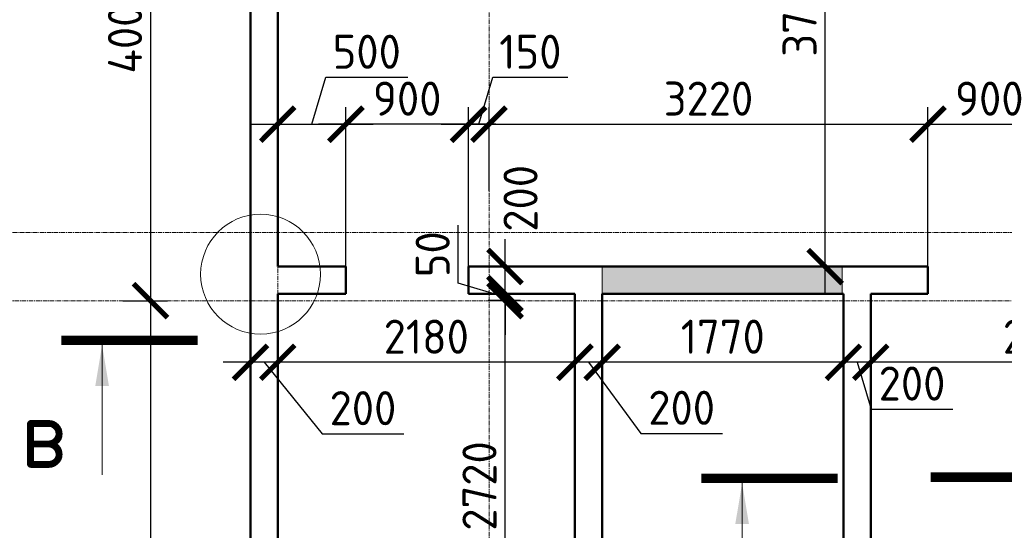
# Model space of a CAD drawing. Header units: millimetres. Extents: x 376598 to 1249954, y -318491 to -22134.
# Tile 48 of 256: x 469109 to 476332, y -121893 to -118148. Entities that reach past the tile are written whole.
import ezdxf

# ---------------------------------------------------------------- set-up
doc = ezdxf.new("R2010")
doc.units = ezdxf.units.MM
doc.linetypes.add('______5', pattern=[1100, 800, -100, 100, -100])
doc.linetypes.add('осевая', pattern=[50.8, 31.75, -6.35, 6.35, -6.35])
for name, color, linetype, lineweight in [('Конструкции 0.5', 5, 'Continuous', 50), ('Надписи', 200, 'Continuous', 18), ('Оси', 40, '______5', 18), ('РАЗМЕРЫ', 1, 'Continuous', 9), ('Узлы', 7, 'Continuous', 0)]:
    doc.layers.add(name, color=color, linetype=linetype, lineweight=lineweight)
doc.styles.add('GOST-2.304_Type-B', font='GOST_Common.ttf')
doc.dimstyles.new('СПДС', dxfattribs={"dimscale": 100, "dimtxt": 2.5, "dimasz": 2.5, "dimexe": 1.25, "dimexo": 0, "dimtad": 1, "dimdec": 0, "dimtxsty": 'GOST-2.304_Type-B', "dimblk": 'ARCHTICK', "dimcen": 2.5, "dimdle": 2, "dimadec": 0, "dimazin": 2, "dimtfac": 0.75, "dimtdec": 0, "dimtmove": 1, "dimatfit": 3, "dimfxl": 1, "dimtolj": 1, "dimarcsym": 1})

# ---------------------------------------------------------------- blocks, each defined once
blk = doc.blocks.new('оси 2.2-2.3')
at = {"layer": 'Оси', "color": 16, "linetype": 'осевая', "lineweight": 0, "transparency": 33554687}
for p, q in [((494304.9, -104267.9), (494304.9, -134893.5)), ((495854.9, -104267.9), (495854.9, -134893.5)), ((468076.3, -109995.4), (524372.9, -109995.4)), ((468653.8, -110495.4), (523696.4, -110495.4))]:
    blk.add_line(p, q, dxfattribs=at)
blk = doc.blocks.new('_ArchTick')
at = {"color": 0, "linetype": 'ByBlock', "const_width": 0.15}
blk.add_lwpolyline([(-0.5, -0.5), (0.5, 0.5)], dxfattribs=at)
blk = doc.blocks.new('*D280')
at = {"layer": 'DEFPOINTS', "color": 0, "lineweight": 0, "transparency": 16777216}
for p in [(470210.3, -116208.7, -160), (469866.9, -120208.7, -360), (470069, -120208.7)]:
    blk.add_point(p, dxfattribs=at)
at = {"layer": 'РАЗМЕРЫ', "color": 0, "lineweight": -2, "transparency": 16777216}
for p, q in [((470069, -116008.7), (470069, -120408.7)), ((470210.3, -116208.7), (469944, -116208.7)), ((469866.9, -120208.7), (470194, -120208.7))]:
    blk.add_line(p, q, dxfattribs=at)
at = {"layer": 'РАЗМЕРЫ', "color": 0, "lineweight": -2, "transparency": 16777216, "xscale": 250, "yscale": 250, "zscale": 250}
for p, rotation in [((470069, -116208.7), 90), ((470069, -120208.7), 270)]:
    blk.add_blockref('_ArchTick', p, dxfattribs=dict(at, rotation=rotation))
at = {"layer": 'РАЗМЕРЫ', "color": 0, "lineweight": 0, "transparency": 16777216, "insert": (469881.5, -118208.7), "char_height": 250, "attachment_point": 5, "rotation": 90, "style": 'GOST-2.304_Type-B'}
blk.add_mtext('\\A1;4000', dxfattribs=at)
blk = doc.blocks.new('*D281')
at = {"layer": 'DEFPOINTS', "color": 0, "lineweight": 0, "transparency": 16777216}
for p in [(469948.4, -120208.7, -200), (470069, -126308.7), (470863.5, -126308.7, -560)]:
    blk.add_point(p, dxfattribs=at)
at = {"layer": 'РАЗМЕРЫ', "color": 0, "lineweight": -2, "transparency": 16777216}
for p, q in [((470069, -120008.7), (470069, -126508.7)), ((469948.4, -120208.7), (470194, -120208.7)), ((470863.5, -126308.7), (469944, -126308.7))]:
    blk.add_line(p, q, dxfattribs=at)
at = {"layer": 'РАЗМЕРЫ', "color": 0, "lineweight": -2, "transparency": 16777216, "xscale": 250, "yscale": 250, "zscale": 250}
for p, rotation in [((470069, -120208.7), 90), ((470069, -126308.7), 270)]:
    blk.add_blockref('_ArchTick', p, dxfattribs=dict(at, rotation=rotation))
at = {"layer": 'РАЗМЕРЫ', "color": 0, "lineweight": 0, "transparency": 16777216, "insert": (469881.5, -123258.7), "char_height": 250, "attachment_point": 5, "rotation": 90, "style": 'GOST-2.304_Type-B'}
blk.add_mtext('\\A1;6100', dxfattribs=at)
blk = doc.blocks.new('*D293')
at = {"layer": 'DEFPOINTS', "color": 0, "lineweight": 0, "transparency": 16777216}
for p in [(472669.5, -120207.7), (472783.3, -120207.7, -360), (473485.5, -122927.5, -171.7)]:
    blk.add_point(p, dxfattribs=at)
at = {"layer": 'РАЗМЕРЫ', "color": 0, "lineweight": -2, "transparency": 16777216}
for p, q in [((472669.5, -123127.5), (472669.5, -120007.7)), ((472783.3, -120207.7), (472544.5, -120207.7)), ((473485.5, -122927.5), (472544.5, -122927.5))]:
    blk.add_line(p, q, dxfattribs=at)
at = {"layer": 'РАЗМЕРЫ', "color": 0, "lineweight": -2, "transparency": 16777216, "xscale": 250, "yscale": 250, "zscale": 250}
for p, rotation in [((472669.5, -120207.7), 90), ((472669.5, -122927.5), 270)]:
    blk.add_blockref('_ArchTick', p, dxfattribs=dict(at, rotation=rotation))
at = {"layer": 'РАЗМЕРЫ', "color": 0, "lineweight": 0, "transparency": 16777216, "insert": (472482, -121567.6), "char_height": 250, "attachment_point": 5, "rotation": 90, "style": 'GOST-2.304_Type-B'}
blk.add_mtext('\\A1;2720', dxfattribs=at)
blk = doc.blocks.new('*D302')
at = {"layer": 'DEFPOINTS', "color": 0, "lineweight": 0, "transparency": 16777216}
for p in [(471502, -118914.5), (471002.1, -119958.7), (471502, -119958.7)]:
    blk.add_point(p, dxfattribs=at)
at = {"layer": 'РАЗМЕРЫ', "color": 0, "lineweight": -2, "transparency": 16777216}
for p, q in [((471252, -118914.5), (471355.2, -118570.8)), ((471355.2, -118570.8), (471955.2, -118570.8)), ((471002.1, -119958.7), (471002.1, -118789.5)), ((471502, -119958.7), (471502, -118789.5)), ((470802.1, -118914.5), (471702, -118914.5))]:
    blk.add_line(p, q, dxfattribs=at)
at = {"layer": 'РАЗМЕРЫ', "color": 0, "lineweight": -2, "transparency": 16777216, "xscale": 250, "yscale": 250, "zscale": 250, "rotation": 180}
blk.add_blockref('_ArchTick', (471002.1, -118914.5), dxfattribs=at)
at = {"layer": 'РАЗМЕРЫ', "color": 0, "lineweight": -2, "transparency": 16777216, "xscale": 250, "yscale": 250, "zscale": 250}
blk.add_blockref('_ArchTick', (471502, -118914.5), dxfattribs=at)
at = {"layer": 'РАЗМЕРЫ', "color": 0, "lineweight": 0, "transparency": 16777216, "insert": (471655.2, -118383.3), "char_height": 250, "attachment_point": 5, "style": 'GOST-2.304_Type-B'}
blk.add_mtext('\\A1;500', dxfattribs=at)
blk = doc.blocks.new('*D303')
at = {"layer": 'DEFPOINTS', "color": 0, "lineweight": 0, "transparency": 16777216}
for p in [(472552.1, -118914.5), (472552.1, -119403.2), (472402, -119958.7)]:
    blk.add_point(p, dxfattribs=at)
at = {"layer": 'РАЗМЕРЫ', "color": 0, "lineweight": -2, "transparency": 16777216}
for p, q in [((472477, -118914.5), (472580.2, -118570.8)), ((472580.2, -118570.8), (473130.2, -118570.8)), ((472402, -119958.7), (472402, -118789.5)), ((472552.1, -119403.2), (472552.1, -118789.5)), ((472202, -118914.5), (472752.1, -118914.5))]:
    blk.add_line(p, q, dxfattribs=at)
at = {"layer": 'РАЗМЕРЫ', "color": 0, "lineweight": -2, "transparency": 16777216, "xscale": 250, "yscale": 250, "zscale": 250, "rotation": 180}
blk.add_blockref('_ArchTick', (472402, -118914.5), dxfattribs=at)
at = {"layer": 'РАЗМЕРЫ', "color": 0, "lineweight": -2, "transparency": 16777216, "xscale": 250, "yscale": 250, "zscale": 250}
blk.add_blockref('_ArchTick', (472552.1, -118914.5), dxfattribs=at)
at = {"layer": 'РАЗМЕРЫ', "color": 0, "lineweight": 0, "transparency": 16777216, "insert": (472855.2, -118383.3), "char_height": 250, "attachment_point": 5, "style": 'GOST-2.304_Type-B'}
blk.add_mtext('\\A1;150', dxfattribs=at)
blk = doc.blocks.new('*D304')
at = {"layer": 'DEFPOINTS', "color": 0, "lineweight": 0, "transparency": 16777216}
for p in [(475772, -118914.5), (472552.1, -119403.2), (475772, -119958.7)]:
    blk.add_point(p, dxfattribs=at)
at = {"layer": 'РАЗМЕРЫ', "color": 0, "lineweight": -2, "transparency": 16777216}
for p, q in [((472552.1, -119403.2), (472552.1, -118789.5)), ((475772, -119958.7), (475772, -118789.5)), ((472352.1, -118914.5), (475972, -118914.5))]:
    blk.add_line(p, q, dxfattribs=at)
at = {"layer": 'РАЗМЕРЫ', "color": 0, "lineweight": -2, "transparency": 16777216, "xscale": 250, "yscale": 250, "zscale": 250, "rotation": 180}
blk.add_blockref('_ArchTick', (472552.1, -118914.5), dxfattribs=at)
at = {"layer": 'РАЗМЕРЫ', "color": 0, "lineweight": -2, "transparency": 16777216, "xscale": 250, "yscale": 250, "zscale": 250}
blk.add_blockref('_ArchTick', (475772, -118914.5), dxfattribs=at)
at = {"layer": 'РАЗМЕРЫ', "color": 0, "lineweight": 0, "transparency": 16777216, "insert": (474162, -118727), "char_height": 250, "attachment_point": 5, "style": 'GOST-2.304_Type-B'}
blk.add_mtext('\\A1;3220', dxfattribs=at)
blk = doc.blocks.new('*D305')
at = {"layer": 'DEFPOINTS', "color": 0, "lineweight": 0, "transparency": 16777216}
for p in [(476672, -118914.5), (475772, -119958.7), (476672, -119958.7)]:
    blk.add_point(p, dxfattribs=at)
at = {"layer": 'РАЗМЕРЫ', "color": 0, "lineweight": -2, "transparency": 16777216}
for p, q in [((475772, -119958.7), (475772, -118789.5)), ((476672, -119958.7), (476672, -118789.5)), ((475572, -118914.5), (476872, -118914.5))]:
    blk.add_line(p, q, dxfattribs=at)
at = {"layer": 'РАЗМЕРЫ', "color": 0, "lineweight": -2, "transparency": 16777216, "xscale": 250, "yscale": 250, "zscale": 250, "rotation": 180}
blk.add_blockref('_ArchTick', (475772, -118914.5), dxfattribs=at)
at = {"layer": 'РАЗМЕРЫ', "color": 0, "lineweight": -2, "transparency": 16777216, "xscale": 250, "yscale": 250, "zscale": 250}
blk.add_blockref('_ArchTick', (476672, -118914.5), dxfattribs=at)
at = {"layer": 'РАЗМЕРЫ', "color": 0, "lineweight": 0, "transparency": 16777216, "insert": (476222, -118727), "char_height": 250, "attachment_point": 5, "style": 'GOST-2.304_Type-B'}
blk.add_mtext('\\A1;900', dxfattribs=at)
blk = doc.blocks.new('*D309')
at = {"layer": 'DEFPOINTS', "color": 0, "lineweight": 0, "transparency": 16777216}
for p in [(474308.2, -116208.7), (475018, -116208.7), (474616.2, -119958.7)]:
    blk.add_point(p, dxfattribs=at)
at = {"layer": 'РАЗМЕРЫ', "color": 0, "lineweight": -2, "transparency": 16777216}
for p, q in [((475018, -120158.7), (475018, -116008.7)), ((474308.2, -116208.7), (475143, -116208.7)), ((474616.2, -119958.7), (475143, -119958.7))]:
    blk.add_line(p, q, dxfattribs=at)
at = {"layer": 'РАЗМЕРЫ', "color": 0, "lineweight": -2, "transparency": 16777216, "xscale": 250, "yscale": 250, "zscale": 250}
for p, rotation in [((475018, -116208.7), 90), ((475018, -119958.7), 270)]:
    blk.add_blockref('_ArchTick', p, dxfattribs=dict(at, rotation=rotation))
at = {"layer": 'РАЗМЕРЫ', "color": 0, "lineweight": 0, "transparency": 16777216, "insert": (474830.5, -118083.7), "char_height": 250, "attachment_point": 5, "rotation": 90, "style": 'GOST-2.304_Type-B'}
blk.add_mtext('\\A1;3750', dxfattribs=at)
blk = doc.blocks.new('*D957')
at = {"layer": 'DEFPOINTS', "color": 0, "lineweight": 0, "transparency": 16777216}
for p in [(471502, -118914.5), (471502, -119016.1), (472402, -119958.7)]:
    blk.add_point(p, dxfattribs=at)
at = {"layer": 'РАЗМЕРЫ', "color": 0, "lineweight": -2, "transparency": 16777216}
for p, q in [((471502, -119016.1), (471502, -118789.5)), ((472402, -119958.7), (472402, -118789.5)), ((472602, -118914.5), (471302, -118914.5))]:
    blk.add_line(p, q, dxfattribs=at)
at = {"layer": 'РАЗМЕРЫ', "color": 0, "lineweight": -2, "transparency": 16777216, "xscale": 250, "yscale": 250, "zscale": 250, "rotation": 180}
blk.add_blockref('_ArchTick', (471502, -118914.5), dxfattribs=at)
at = {"layer": 'РАЗМЕРЫ', "color": 0, "lineweight": -2, "transparency": 16777216, "xscale": 250, "yscale": 250, "zscale": 250}
blk.add_blockref('_ArchTick', (472402, -118914.5), dxfattribs=at)
at = {"layer": 'РАЗМЕРЫ', "color": 0, "lineweight": 0, "transparency": 16777216, "insert": (471952, -118727), "char_height": 250, "attachment_point": 5, "style": 'GOST-2.304_Type-B'}
blk.add_mtext('\\A1;900', dxfattribs=at)
blk = doc.blocks.new('*D958')
at = {"layer": 'DEFPOINTS', "color": 0, "lineweight": 0, "transparency": 16777216}
for p in [(472669.5, -119957.7), (472826.5, -119957.7), (472741.5, -120157.5)]:
    blk.add_point(p, dxfattribs=at)
at = {"layer": 'РАЗМЕРЫ', "color": 0, "lineweight": -2, "transparency": 16777216}
for p, q in [((472669.5, -120357.5), (472669.5, -119757.7)), ((472826.5, -119957.7), (472544.5, -119957.7)), ((472741.5, -120157.5), (472544.5, -120157.5))]:
    blk.add_line(p, q, dxfattribs=at)
at = {"layer": 'РАЗМЕРЫ', "color": 0, "lineweight": -2, "transparency": 16777216, "xscale": 250, "yscale": 250, "zscale": 250}
for p, rotation in [((472669.5, -119957.7), 90), ((472669.5, -120157.5), 270)]:
    blk.add_blockref('_ArchTick', p, dxfattribs=dict(at, rotation=rotation))
at = {"layer": 'РАЗМЕРЫ', "color": 0, "lineweight": 0, "transparency": 16777216, "insert": (472783.1, -119458.1), "char_height": 250, "attachment_point": 5, "rotation": 90, "style": 'GOST-2.304_Type-B'}
blk.add_mtext('\\A1;200', dxfattribs=at)
blk = doc.blocks.new('*D959')
at = {"layer": 'DEFPOINTS', "color": 0, "lineweight": 0, "transparency": 16777216}
for p in [(472669.5, -120158.7), (472771.2, -120158.7), (472783.3, -120208.7)]:
    blk.add_point(p, dxfattribs=at)
at = {"layer": 'РАЗМЕРЫ', "color": 0, "lineweight": -2, "transparency": 16777216}
for p, q in [((472325.8, -120080.6), (472325.8, -119655.6)), ((472669.5, -120158.7), (472669.5, -119908.7)), ((472669.5, -120183.7), (472325.8, -120080.6)), ((472771.2, -120158.7), (472544.5, -120158.7)), ((472669.5, -120208.7), (472669.5, -120158.7)), ((472669.5, -120208.7), (472669.5, -120158.7)), ((472783.3, -120208.7), (472544.5, -120208.7)), ((472669.5, -120208.7), (472669.5, -120458.7))]:
    blk.add_line(p, q, dxfattribs=at)
at = {"layer": 'РАЗМЕРЫ', "color": 0, "lineweight": -2, "transparency": 16777216, "xscale": 250, "yscale": 250, "zscale": 250}
for p, rotation in [((472669.5, -120158.7), 270), ((472669.5, -120208.7), 90)]:
    blk.add_blockref('_ArchTick', p, dxfattribs=dict(at, rotation=rotation))
at = {"layer": 'РАЗМЕРЫ', "color": 0, "lineweight": 0, "transparency": 16777216, "insert": (472138.3, -119868.1), "char_height": 250, "attachment_point": 5, "rotation": 90, "style": 'GOST-2.304_Type-B'}
blk.add_mtext('\\A1;50', dxfattribs=at)
blk = doc.blocks.new('*D1238')
at = {"layer": 'DEFPOINTS', "color": 0, "lineweight": 0, "transparency": 16777216}
for p in [(475352, -120660.4), (475352, -120706.9, 3100), (477952, -121084.9, 3100)]:
    blk.add_point(p, dxfattribs=at)
at = {"layer": 'РАЗМЕРЫ', "color": 0, "lineweight": -2, "transparency": 16777216}
for p, q in [((475352, -120706.9), (475352, -120535.4)), ((477952, -121084.9), (477952, -120535.4)), ((478152, -120660.4), (475152, -120660.4))]:
    blk.add_line(p, q, dxfattribs=at)
at = {"layer": 'РАЗМЕРЫ', "color": 0, "lineweight": -2, "transparency": 16777216, "xscale": 250, "yscale": 250, "zscale": 250, "rotation": 180}
blk.add_blockref('_ArchTick', (475352, -120660.4), dxfattribs=at)
at = {"layer": 'РАЗМЕРЫ', "color": 0, "lineweight": -2, "transparency": 16777216, "xscale": 250, "yscale": 250, "zscale": 250}
blk.add_blockref('_ArchTick', (477952, -120660.4), dxfattribs=at)
at = {"layer": 'РАЗМЕРЫ', "color": 0, "lineweight": 0, "transparency": 16777216, "insert": (476652, -120472.9), "char_height": 250, "attachment_point": 5, "style": 'GOST-2.304_Type-B'}
blk.add_mtext('\\A1;2600', dxfattribs=at)
blk = doc.blocks.new('*D1239')
at = {"layer": 'DEFPOINTS', "color": 0, "lineweight": 0, "transparency": 16777216}
for p in [(475152, -120539.2, 3100), (475152, -120660.4), (475352, -120706.9, 3100)]:
    blk.add_point(p, dxfattribs=at)
at = {"layer": 'РАЗМЕРЫ', "color": 0, "lineweight": -2, "transparency": 16777216}
for p, q in [((475152, -120539.2), (475152, -120785.4)), ((475352, -120706.9), (475352, -120535.4)), ((475552, -120660.4), (474952, -120660.4)), ((475252, -120660.4), (475355.1, -121004.1)), ((475355.1, -121004.1), (475955.1, -121004.1))]:
    blk.add_line(p, q, dxfattribs=at)
at = {"layer": 'РАЗМЕРЫ', "color": 0, "lineweight": -2, "transparency": 16777216, "xscale": 250, "yscale": 250, "zscale": 250, "rotation": 180}
blk.add_blockref('_ArchTick', (475152, -120660.4), dxfattribs=at)
at = {"layer": 'РАЗМЕРЫ', "color": 0, "lineweight": -2, "transparency": 16777216, "xscale": 250, "yscale": 250, "zscale": 250}
blk.add_blockref('_ArchTick', (475352, -120660.4), dxfattribs=at)
at = {"layer": 'РАЗМЕРЫ', "color": 0, "lineweight": 0, "transparency": 16777216, "insert": (475655.1, -120816.6), "char_height": 250, "attachment_point": 5, "style": 'GOST-2.304_Type-B'}
blk.add_mtext('\\A1;200', dxfattribs=at)
blk = doc.blocks.new('*D1240')
at = {"layer": 'DEFPOINTS', "color": 0, "lineweight": 0, "transparency": 16777216}
for p in [(475152, -120539.2, 3100), (473381.7, -120660.4), (473381.7, -120750.8, 3100)]:
    blk.add_point(p, dxfattribs=at)
at = {"layer": 'РАЗМЕРЫ', "color": 0, "lineweight": -2, "transparency": 16777216}
for p, q in [((473381.7, -120750.8), (473381.7, -120535.4)), ((475152, -120539.2), (475152, -120785.4)), ((475352, -120660.4), (473181.7, -120660.4))]:
    blk.add_line(p, q, dxfattribs=at)
at = {"layer": 'РАЗМЕРЫ', "color": 0, "lineweight": -2, "transparency": 16777216, "xscale": 250, "yscale": 250, "zscale": 250, "rotation": 180}
blk.add_blockref('_ArchTick', (473381.7, -120660.4), dxfattribs=at)
at = {"layer": 'РАЗМЕРЫ', "color": 0, "lineweight": -2, "transparency": 16777216, "xscale": 250, "yscale": 250, "zscale": 250}
blk.add_blockref('_ArchTick', (475152, -120660.4), dxfattribs=at)
at = {"layer": 'РАЗМЕРЫ', "color": 0, "lineweight": 0, "transparency": 16777216, "insert": (474266.9, -120472.9), "char_height": 250, "attachment_point": 5, "style": 'GOST-2.304_Type-B'}
blk.add_mtext('\\A1;1770', dxfattribs=at)
blk = doc.blocks.new('*D1241')
at = {"layer": 'DEFPOINTS', "color": 0, "lineweight": 0, "transparency": 16777216}
for p in [(473181.7, -120660.4), (473381.7, -120750.8, 3100), (473181.7, -120822.7, 3100)]:
    blk.add_point(p, dxfattribs=at)
at = {"layer": 'РАЗМЕРЫ', "color": 0, "lineweight": -2, "transparency": 16777216}
for p, q in [((473181.7, -120822.7), (473181.7, -120535.4)), ((473381.7, -120750.8), (473381.7, -120535.4)), ((473581.7, -120660.4), (472981.7, -120660.4)), ((473281.7, -120660.4), (473665.2, -121181.7)), ((473665.2, -121181.7), (474265.2, -121181.7))]:
    blk.add_line(p, q, dxfattribs=at)
at = {"layer": 'РАЗМЕРЫ', "color": 0, "lineweight": -2, "transparency": 16777216, "xscale": 250, "yscale": 250, "zscale": 250, "rotation": 180}
blk.add_blockref('_ArchTick', (473181.7, -120660.4), dxfattribs=at)
at = {"layer": 'РАЗМЕРЫ', "color": 0, "lineweight": -2, "transparency": 16777216, "xscale": 250, "yscale": 250, "zscale": 250}
blk.add_blockref('_ArchTick', (473381.7, -120660.4), dxfattribs=at)
at = {"layer": 'РАЗМЕРЫ', "color": 0, "lineweight": 0, "transparency": 16777216, "insert": (473965.2, -120994.2), "char_height": 250, "attachment_point": 5, "style": 'GOST-2.304_Type-B'}
blk.add_mtext('\\A1;200', dxfattribs=at)
blk = doc.blocks.new('*D1242')
at = {"layer": 'DEFPOINTS', "color": 0, "lineweight": 0, "transparency": 16777216}
for p in [(471002, -120660.4), (473181.7, -120822.7, 3100), (471002, -120930.1, 3100)]:
    blk.add_point(p, dxfattribs=at)
at = {"layer": 'РАЗМЕРЫ', "color": 0, "lineweight": -2, "transparency": 16777216}
for p, q in [((471002, -120930.1), (471002, -120535.4)), ((473181.7, -120822.7), (473181.7, -120535.4)), ((473381.7, -120660.4), (470802, -120660.4))]:
    blk.add_line(p, q, dxfattribs=at)
at = {"layer": 'РАЗМЕРЫ', "color": 0, "lineweight": -2, "transparency": 16777216, "xscale": 250, "yscale": 250, "zscale": 250, "rotation": 180}
blk.add_blockref('_ArchTick', (471002, -120660.4), dxfattribs=at)
at = {"layer": 'РАЗМЕРЫ', "color": 0, "lineweight": -2, "transparency": 16777216, "xscale": 250, "yscale": 250, "zscale": 250}
blk.add_blockref('_ArchTick', (473181.7, -120660.4), dxfattribs=at)
at = {"layer": 'РАЗМЕРЫ', "color": 0, "lineweight": 0, "transparency": 16777216, "insert": (472091.9, -120472.9), "char_height": 250, "attachment_point": 5, "style": 'GOST-2.304_Type-B'}
blk.add_mtext('\\A1;2180', dxfattribs=at)
blk = doc.blocks.new('*D1243')
at = {"layer": 'DEFPOINTS', "color": 0, "lineweight": 0, "transparency": 16777216}
for p in [(470802, -120660.4), (470802, -120894.2, 3100), (471002, -120930.1, 3100)]:
    blk.add_point(p, dxfattribs=at)
at = {"layer": 'РАЗМЕРЫ', "color": 0, "lineweight": -2, "transparency": 16777216}
for p, q in [((470802, -120894.2), (470802, -120535.4)), ((471002, -120930.1), (471002, -120535.4)), ((471202, -120660.4), (470602, -120660.4)), ((470902, -120660.4), (471327.3, -121184.5)), ((471327.3, -121184.5), (471927.3, -121184.5))]:
    blk.add_line(p, q, dxfattribs=at)
at = {"layer": 'РАЗМЕРЫ', "color": 0, "lineweight": -2, "transparency": 16777216, "xscale": 250, "yscale": 250, "zscale": 250, "rotation": 180}
blk.add_blockref('_ArchTick', (470802, -120660.4), dxfattribs=at)
at = {"layer": 'РАЗМЕРЫ', "color": 0, "lineweight": -2, "transparency": 16777216, "xscale": 250, "yscale": 250, "zscale": 250}
blk.add_blockref('_ArchTick', (471002, -120660.4), dxfattribs=at)
at = {"layer": 'РАЗМЕРЫ', "color": 0, "lineweight": 0, "transparency": 16777216, "insert": (471627.3, -120997), "char_height": 250, "attachment_point": 5, "style": 'GOST-2.304_Type-B'}
blk.add_mtext('\\A1;200', dxfattribs=at)

msp = doc.modelspace()

# ---------------------------------------------------------------- hatches: boundary and pattern name
at = {"layer": 'РАЗМЕРЫ', "transparency": 33554648}
h = msp.add_hatch(dxfattribs=at)
h.set_pattern_fill('ANGLE', color=1)
h.set_pattern_definition([(0, (3723.99, 44284.891), (0, 6.985), [5.08, -1.905]), (90, (3723.99, 44284.891), (-6.985, 4e-16), [5.08, -1.905])])
h.paths.add_polyline_path([(473381.7, -120158.7), (475143, -120158.7), (475143, -119958.7), (473381.7, -119958.7)])
h.paths.add_polyline_path([(475152, -122928.7), (473381.8, -122928.7), (473381.8, -123128.7), (475152, -123128.7)])
h.paths.add_polyline_path([(475152, -125018.7), (473381.7, -125018.7), (473381.7, -124818.7), (475152, -124818.7)])
h.paths.add_polyline_path([(475152, -126908.7), (473381.7, -126908.7), (473381.7, -126708.7), (475152, -126708.7)])

# ---------------------------------------------------------------- linework, layer by layer
at = {"layer": 'Конструкции 0.5', "color": 3}
for p, q in [((470802, -116208.7, 3100), (470802, -119128.7, 3100)), ((471002, -119958.7, 3100), (471002, -116208.7, 3100)), ((470802, -119128.7, 3100), (470802, -119248.7, 3100)), ((470802, -119248.7, 3100), (470802, -121208.7, 3100)), ((471502, -119958.7, 3100), (471002, -119958.7, 3100)), ((471502, -119958.7, 3100), (471502, -120158.7, 3100)), ((472402, -120158.7, 3100), (472402, -119958.7, 3100)), ((475772, -119958.7, 3100), (472402, -119958.7, 3100)), ((475772, -119958.7, 3100), (475772, -120158.7, 3100)), ((471002, -120158.7, 3100), (471502, -120158.7, 3100)), ((471002, -126358.7, 3100), (471002, -120158.7, 3100)), ((472402, -120158.7, 3100), (473181.7, -120158.7, 3100)), ((473181.7, -120158.7, 3100), (473181.7, -126708.7, 3100)), ((473381.7, -120158.7, 3100), (475152, -120158.7, 3100)), ((473381.7, -122928.7, 3100), (473381.7, -120158.7, 3100)), ((475152, -120158.7, 3100), (475152, -122928.7, 3100)), ((475352, -120158.7, 3100), (475772, -120158.7, 3100)), ((475352, -125808.7, 3100), (475352, -120158.7, 3100)), ((470802, -121208.7, 3100), (470802, -121328.7, 3100)), ((470802, -121328.7, 3100), (470802, -123158.7, 3100))]:
    msp.add_line(p, q, dxfattribs=at)
at = {"layer": 'Надписи', "color": 0}
msp.add_circle((470876.1, -120014.7, 3300), 439.5, dxfattribs=at)
at = {"layer": 'РАЗМЕРЫ', "color": 4, "elevation": 3100}
msp.add_lwpolyline([(473381.7, -120159.9), (475143, -120159.9), (475143, -119959.9), (473381.7, -119959.9)], close=True, dxfattribs=at)
at = {"layer": 'Узлы', "color": 1, "linetype": 'Continuous', "lineweight": 0}
for p, q in [((469713.6, -120534.8, 3100), (469713.6, -121484.8, 3100)), ((474408.7, -121547, 6200), (474408.7, -122497, 6200))]:
    msp.add_line(p, q, dxfattribs=at)
at = {"layer": 'Узлы', "color": 1, "linetype": 'Continuous', "lineweight": 0, "const_width": 70}
for points, elevation in [([(469413.6, -120499.8), (470413.6, -120499.8)], 3100), ([(474108.7, -121512), (475108.7, -121512)], 6200), ([(476792.6, -121502.4), (475792.6, -121502.4)], 6200)]:
    msp.add_lwpolyline(points, dxfattribs=dict(at, elevation=elevation))
at = {"layer": 'Узлы', "color": 1, "linetype": 'Continuous', "lineweight": 0}
for points in [[(469713.6, -120534.8, 3100), (469663.3, -120835.2, 3100), (469763.9, -120835.2, 3100)], [(474408.7, -121547, 6200), (474358.5, -121847.4, 6200), (474459, -121847.4, 6200)]]:
    msp.add_solid(points, dxfattribs=at)

# ---------------------------------------------------------------- block references
at = {"layer": 'РАЗМЕРЫ', "color": 1}
msp.add_blockref('оси 2.2-2.3', (-23302.9, -9713.4, 3100), dxfattribs=at)

# ---------------------------------------------------------------- texts
at = {"layer": 'Узлы', "color": 1, "linetype": 'Continuous', "lineweight": 0, "insert": (469283.6, -121184.8, 3100), "char_height": 500, "attachment_point": 5, "style": 'GOST-2.304_Type-B'}
msp.add_mtext_dynamic_manual_height_columns('в', width=723.88, gutter_width=25, heights=[0], dxfattribs=at)

# ---------------------------------------------------------------- dimensions: what is measured, and where the dimension line sits
at = {"layer": 'РАЗМЕРЫ', "lineweight": 0}
for base, p1, p2, picture, middle in [((470069, -120208.7, 3260), (470210.3, -116208.7, 3100), (469866.9, -120208.7, 2900), '*D280', (469881.5, -118208.7, 3260)), ((470069, -126308.7, 3460), (469948.4, -120208.7, 3260), (470863.5, -126308.7, 2900), '*D281', (469881.5, -123258.7, 3460)), ((472669.5, -120207.7, 3460), (473485.5, -122927.5, 3288.3), (472783.3, -120207.7, 3100), '*D293', (472482, -121567.6, 3460))]:
    dim = msp.add_linear_dim(base=base, p1=p1, p2=p2, angle=90, dimstyle='СПДС', dxfattribs=at)
    dim.commit()
    dim.dimension.update_dxf_attribs({"geometry": picture, "text_midpoint": middle})
at = {"layer": 'РАЗМЕРЫ', "color": 1, "lineweight": 0}
dim = msp.add_linear_dim(base=(475018, -116208.7, 3100), p1=(474616.2, -119958.7, 3100), p2=(474308.2, -116208.7, 3100), angle=90, dimstyle='СПДС', dxfattribs=at)
dim.commit()
dim.dimension.update_dxf_attribs({"geometry": '*D309', "text_midpoint": (474830.5, -118083.7, 3100)})
for base, p1, p2, picture, middle in [((471502, -118914.5, 3100), (471002.1, -119958.7, 3100), (471502, -119958.7, 3100), '*D302', (471417.7, -118383.3, 3100)), ((472552.1, -118914.5, 3100), (472402, -119958.7, 3100), (472552.1, -119403.2, 3100), '*D303', (472642.7, -118383.3, 3100)), ((475772, -118914.5, 3100), (472552.1, -119403.2, 3100), (475772, -119958.7, 3100), '*D304', (474162, -118727, 3100)), ((476672, -118914.5, 3100), (475772, -119958.7, 3100), (476672, -119958.7, 3100), '*D305', (476222, -118727, 3100))]:
    dim = msp.add_linear_dim(base=base, p1=p1, p2=p2, dimstyle='СПДС', dxfattribs=at)
    dim.commit()
    dim.dimension.update_dxf_attribs({"geometry": picture, "text_midpoint": middle})
at = {"layer": 'РАЗМЕРЫ', "color": 4, "lineweight": 0}
dim = msp.add_linear_dim(base=(471502, -118914.5, 3100), p1=(472402, -119958.7, 3100), p2=(471502, -119016.1, 3100), dimstyle='СПДС', dxfattribs=at)
dim.commit()
dim.dimension.update_dxf_attribs({"geometry": '*D957', "text_midpoint": (471952, -118727, 3100)})
dim = msp.add_linear_dim(base=(472669.5, -119957.7, 3100), p1=(472741.5, -120157.5, 3100), p2=(472826.5, -119957.7, 3100), angle=90, dimstyle='СПДС', dxfattribs=at)
dim.commit()
dim.dimension.update_dxf_attribs({"geometry": '*D958', "text_midpoint": (472970.6, -119458.1, 3100), "dimtype": 160})
dim = msp.add_linear_dim(base=(472669.5, -120158.7, 3100), p1=(472783.3, -120208.7, 3100), p2=(472771.2, -120158.7, 3100), angle=90, dimstyle='СПДС', dxfattribs=at)
dim.commit()
dim.dimension.update_dxf_attribs({"geometry": '*D959', "text_midpoint": (472138.3, -120018.1, 3100)})
for base, p1, p2, picture, middle in [((471002, -120660.4), (473181.7, -120822.7, 3100), (471002, -120930.1, 3100), '*D1242', (472091.9, -120472.9)), ((473381.7, -120660.4), (475152, -120539.2, 3100), (473381.7, -120750.8, 3100), '*D1240', (474266.9, -120472.9)), ((475352, -120660.4), (477952, -121084.9, 3100), (475352, -120706.9, 3100), '*D1238', (476652, -120472.9)), ((475152, -120660.4), (475352, -120706.9, 3100), (475152, -120539.2, 3100), '*D1239', (475417.6, -120816.6))]:
    dim = msp.add_linear_dim(base=base, p1=p1, p2=p2, dimstyle='СПДС', override={"dimtofl": 0}, dxfattribs=at)
    dim.commit()
    dim.dimension.update_dxf_attribs({"geometry": picture, "text_midpoint": middle})
for base, p1, p2, picture, middle in [((470802, -120660.4), (471002, -120930.1, 3100), (470802, -120894.2, 3100), '*D1243', (471389.8, -121184.5)), ((473181.7, -120660.4), (473381.7, -120750.8, 3100), (473181.7, -120822.7, 3100), '*D1241', (473727.7, -121181.7))]:
    dim = msp.add_linear_dim(base=base, p1=p1, p2=p2, dimstyle='СПДС', override={"dimtofl": 0}, dxfattribs=at)
    dim.commit()
    dim.dimension.update_dxf_attribs({"geometry": picture, "text_midpoint": middle, "dimtype": 160})

doc.saveas('drawing.dxf')
